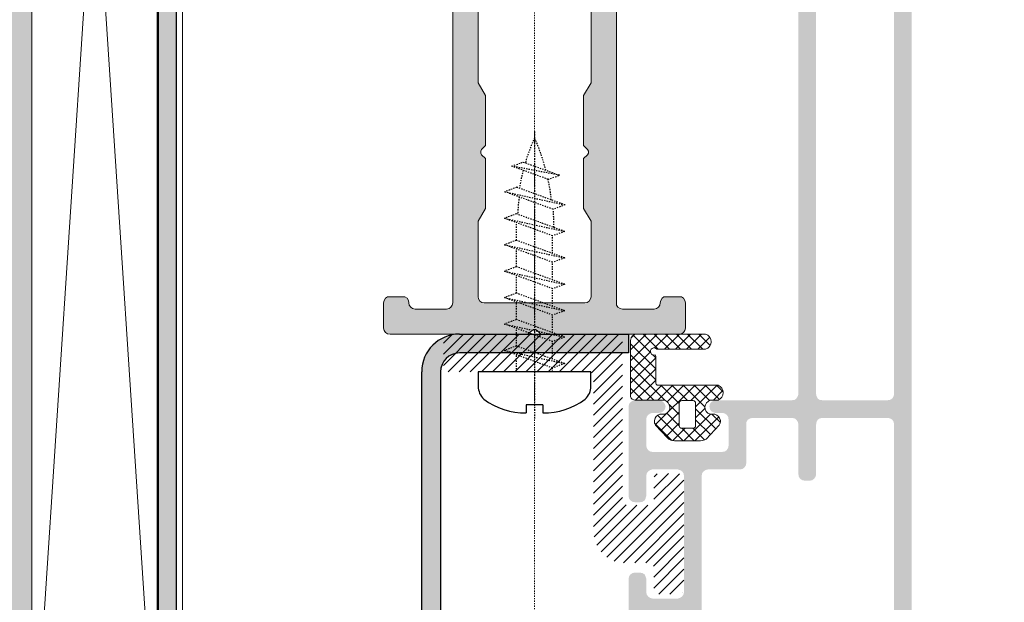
# Model space of a CAD drawing. Header units: millimetres. Extents: x -226731 to 126254, y -16359 to 60195.
# Tile 109 of 256: x -159010 to -158931, y 10538 to 10585. Entities that reach past the tile are written whole.
import ezdxf

# ---------------------------------------------------------------- set-up
doc = ezdxf.new("R2010")
doc.units = ezdxf.units.MM
doc.header["$LTSCALE"] = 0.1
doc.header["$MEASUREMENT"] = 0
doc.linetypes.add('CENTER', pattern=[2, 1.25, -0.25, 0.25, -0.25])
doc.linetypes.add('HIDDEN', pattern=[0.375, 0.25, -0.125])
for name, color, linetype, lineweight in [('01. Aluminium (Main Structure)', 6, 'Continuous', 5), ('0_CCE_ FF_SIDE WALL SPRINKLER', 6, 'Continuous', 0), ('2_Centerline', 1, 'CENTER', 15), ('3_Hatch', 8, 'Continuous', 0), ('COLUMN', 5, 'Continuous', 0), ('PLY', 8, 'Continuous', 0), ('SPRINKLER COVERAGE AREA', 1, 'Continuous', 9)]:
    doc.layers.add(name, color=color, linetype=linetype, lineweight=lineweight)
for name, color, linetype in [('CENTER LINE', 8, 'CENTER'), ('FIRE FIGHTING SERVICES', 5, 'Continuous'), ('HARDWARES', 7, 'Continuous')]:
    doc.layers.add(name, color=color, linetype=linetype)
doc.layers.add('Glass in Section', color=7, linetype='Continuous', true_color=0x3affff)

# ---------------------------------------------------------------- blocks, each defined once
blk = doc.blocks.new('*U425')
at = {"layer": '3_Hatch'}
h = blk.add_hatch(color=8, dxfattribs=at)
h.dxf.hatch_style = 1
h.paths.add_polyline_path([(-4.223506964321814, 77.47590982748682), (-3.912497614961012, 77.78691917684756), (-3.912497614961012, 81.75436177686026), (-4.498231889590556, 82.77861923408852), (-4.498231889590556, 116.9740971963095), (-4.461947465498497, 117.1565560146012), (-4.352057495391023, 117.3213909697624), (-4.205883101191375, 117.4312809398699), (-4.004763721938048, 117.467565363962), (4.004763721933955, 117.467565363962), (4.188259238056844, 117.4312809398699), (4.35205749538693, 117.3213909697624), (4.461947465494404, 117.1565560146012), (4.516892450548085, 116.9740971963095), (4.516892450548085, 82.77861923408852), (3.894873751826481, 81.75436177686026), (3.894873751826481, 77.78691917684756), (4.205883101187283, 77.47590982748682), (4.297112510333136, 77.32973543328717), (4.297112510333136, 77.18356103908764), (4.205883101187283, 77.03738664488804), (3.894873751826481, 76.74400115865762), (3.894873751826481, 72.77655855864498), (4.516892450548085, 71.75230110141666), (4.516892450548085, 65.75396745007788), (4.461947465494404, 65.57150863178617), (4.35205749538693, 65.40667367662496), (4.188259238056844, 65.29678370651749), (4.004763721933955, 65.26049928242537), (-4.004763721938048, 65.26049928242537), (-4.205883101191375, 65.29678370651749), (-4.352057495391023, 65.40667367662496), (-4.461947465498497, 65.57150863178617), (-4.498231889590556, 65.75396745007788), (-4.498231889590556, 71.75230110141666), (-3.912497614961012, 72.77655855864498), (-3.912497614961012, 76.74400115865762), (-4.223506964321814, 77.03738664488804), (-4.278451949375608, 77.18356103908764), (-4.278451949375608, 77.32973543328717)], flags=16)
h.paths.add_polyline_path([(10.03938179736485, 65.44399479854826), (9.984436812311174, 65.26049928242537), (9.965776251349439, 65.07804046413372), (9.856922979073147, 64.91320550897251), (9.692088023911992, 64.80331553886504), (9.509629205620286, 64.76703111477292), (7.003930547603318, 64.76703111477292), (6.821471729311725, 64.80331553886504), (6.637976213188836, 64.91320550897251), (6.528086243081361, 65.07804046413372), (6.510462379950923, 65.26049928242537), (6.510462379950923, 116.9740971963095), (6.528086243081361, 117.1565560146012), (6.637976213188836, 117.3213909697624), (6.821471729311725, 117.4312809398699), (7.003930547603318, 117.467565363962), (11.88677733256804, 117.467565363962), (12.17912612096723, 117.7785747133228), (12.32530051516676, 117.8698041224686), (12.47147490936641, 117.8698041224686), (12.59898874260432, 117.7785747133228), (12.92865865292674, 117.467565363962), (27.50255676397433, 117.467565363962), (27.68605228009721, 117.4312809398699), (27.86851109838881, 117.3213909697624), (27.95974050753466, 117.1565560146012), (27.99602493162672, 116.9740971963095), (27.99602493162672, 112.475865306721), (27.95974050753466, 112.2747459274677), (27.86851109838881, 112.1099109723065), (27.68605228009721, 112.000021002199), (27.50255676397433, 111.9637365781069), (18.81710233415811, 111.9637365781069), (18.61598295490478, 111.9274521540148), (18.45114799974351, 111.8175621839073), (18.34125802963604, 111.6527272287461), (18.30497360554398, 111.4516078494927), (18.30497360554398, 105.9840634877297), (18.34125802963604, 105.7829441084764), (18.45114799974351, 105.6004852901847), (18.61598295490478, 105.5082191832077), (18.81710233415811, 105.4719347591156), (21.79760859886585, 105.4719347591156), (21.99872797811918, 105.5082191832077), (22.16356293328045, 105.6004852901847), (22.27241620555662, 105.7829441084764), (22.29107676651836, 105.9840634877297), (22.29107676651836, 106.4599077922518), (22.27241620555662, 106.6610271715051), (22.16356293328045, 106.8072015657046), (21.99872797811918, 106.9170915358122), (21.79760859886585, 106.9709998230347), (20.80963556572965, 106.9709998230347), (20.60851618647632, 107.008320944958), (20.46234179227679, 107.1182109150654), (20.35245182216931, 107.264385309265), (20.29750683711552, 107.4655046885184), (20.29750683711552, 109.45803792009), (20.35245182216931, 109.6591572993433), (20.46234179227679, 109.8053316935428), (20.60851618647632, 109.9152216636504), (20.80963556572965, 109.9701666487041), (23.64396743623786, 109.9701666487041), (23.93735292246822, 110.2811759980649), (24.08352731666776, 110.3547815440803), (24.2297017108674, 110.3547815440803), (24.35721554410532, 110.2811759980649), (24.68688545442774, 109.9701666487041), (27.50255676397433, 109.9701666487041), (27.68605228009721, 109.9152216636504), (27.86851109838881, 109.8053316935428), (27.95974050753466, 109.6591572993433), (27.99602493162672, 109.45803792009), (27.99602493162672, 107.4655046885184), (27.95974050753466, 107.264385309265), (27.86851109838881, 107.1182109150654), (27.68605228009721, 107.008320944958), (27.50255676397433, 106.9709998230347), (26.51562042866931, 106.9709998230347), (26.31450104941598, 106.9170915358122), (26.16832665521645, 106.8072015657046), (26.05843668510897, 106.6610271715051), (26.00349170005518, 106.4599077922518), (26.00349170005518, 105.9840634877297), (26.05843668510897, 105.7829441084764), (26.16832665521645, 105.6004852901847), (26.31450104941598, 105.5082191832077), (26.51562042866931, 105.4719347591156), (29.51375055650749, 105.4719347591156), (29.69724607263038, 105.5082191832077), (29.86208102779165, 105.6004852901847), (29.97093430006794, 105.7829441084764), (29.98959486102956, 105.9840634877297), (29.97093430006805, 200.4655619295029), (29.86208102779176, 200.6490574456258), (29.77966355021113, 200.7040024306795), (29.69724607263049, 200.7589474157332), (29.60549831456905, 200.7677593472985), (29.5137505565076, 200.7765712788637), (-29.51375055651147, 200.7765712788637), (-29.7148699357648, 200.7589474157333), (-29.86104432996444, 200.6490574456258), (-29.97093430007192, 200.4655619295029), (-30.00721872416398, 200.3017636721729), (-30.00721872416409, 105.9840634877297), (-29.97093430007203, 105.7829441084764), (-29.86104432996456, 105.6004852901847), (-29.71486993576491, 105.5082191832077), (-29.51375055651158, 105.4719347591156), (-26.4959231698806, 105.4719347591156), (-26.31346435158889, 105.5082191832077), (-26.14862939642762, 105.6004852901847), (-26.03873942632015, 105.7829441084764), (-26.00245500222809, 105.9840634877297), (-26.00245500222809, 106.4599077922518), (-26.03873942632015, 106.6610271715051), (-26.14862939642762, 106.8072015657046), (-26.31346435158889, 106.9170915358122), (-26.4959231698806, 106.9709998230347), (-27.52018062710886, 106.9709998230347), (-27.68501558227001, 107.008320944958), (-27.86747440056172, 107.1182109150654), (-27.97736437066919, 107.264385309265), (-28.01364879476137, 107.4655046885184), (-28.01364879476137, 109.45803792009), (-27.97736437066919, 109.6591572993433), (-27.86747440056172, 109.8053316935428), (-27.68501558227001, 109.9152216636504), (-27.52018062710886, 109.9701666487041), (-24.68584875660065, 109.9701666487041), (-24.37483940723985, 110.2811759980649), (-24.24732557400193, 110.3547815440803), (-24.06383005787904, 110.3547815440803), (-23.93631622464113, 110.2811759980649), (-23.62530687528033, 109.9701666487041), (-20.80963556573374, 109.9701666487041), (-20.60851618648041, 109.9152216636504), (-20.44368123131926, 109.8053316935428), (-20.33379126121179, 109.6591572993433), (-20.29750683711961, 109.45803792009), (-20.29750683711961, 107.4655046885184), (-20.33379126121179, 107.264385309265), (-20.44368123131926, 107.1182109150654), (-20.60851618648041, 107.008320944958), (-20.80963556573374, 106.9709998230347), (-21.81523246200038, 106.9709998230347), (-22.01635184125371, 106.9170915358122), (-22.16252623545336, 106.8072015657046), (-22.27241620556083, 106.6610271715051), (-22.30870062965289, 106.4599077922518), (-22.30870062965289, 105.9840634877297), (-22.27241620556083, 105.7829441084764), (-22.16252623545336, 105.6004852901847), (-22.01635184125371, 105.5082191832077), (-21.81523246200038, 105.4719347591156), (-18.79740507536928, 105.4719347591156), (-18.61494625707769, 105.5082191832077), (-18.45011130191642, 105.6004852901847), (-18.34125802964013, 105.7829441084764), (-18.30393690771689, 105.9840634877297), (-18.30393690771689, 111.4516078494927), (-18.34125802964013, 111.6527272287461), (-18.45011130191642, 111.8175621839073), (-18.61494625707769, 111.9274521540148), (-18.79740507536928, 111.9637365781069), (-27.52018062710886, 111.9637365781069), (-27.68501558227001, 112.000021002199), (-27.86747440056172, 112.1099109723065), (-27.97736437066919, 112.2747459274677), (-28.01364879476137, 112.475865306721), (-28.01364879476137, 116.9740971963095), (-27.97736437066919, 117.1565560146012), (-27.86747440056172, 117.3213909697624), (-27.68501558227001, 117.4312809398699), (-27.52018062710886, 117.467565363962), (-12.92762195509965, 117.467565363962), (-12.61764930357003, 117.7785747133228), (-12.48909877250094, 117.8698041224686), (-12.3429243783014, 117.8698041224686), (-12.17808942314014, 117.7785747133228), (-11.86708007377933, 117.467565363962), (-7.002893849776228, 117.467565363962), (-6.801774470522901, 117.4312809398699), (-6.655600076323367, 117.3213909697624), (-6.545710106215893, 117.1565560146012), (-6.509425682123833, 116.9740971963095), (-6.509425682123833, 65.26049928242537), (-6.545710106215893, 65.07804046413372), (-6.655600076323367, 64.91320550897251), (-6.801774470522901, 64.80331553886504), (-7.002893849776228, 64.76703111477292), (-9.508592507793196, 64.76703111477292), (-9.709711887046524, 64.80331553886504), (-9.855886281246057, 64.91320550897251), (-9.965776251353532, 65.07804046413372), (-10.0020606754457, 65.26049928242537), (-10.03834509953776, 65.44399479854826), (-10.14823506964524, 65.62645361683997), (-10.31307002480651, 65.73634358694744), (-10.4955288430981, 65.75396745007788), (-11.50216243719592, 65.75396745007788), (-11.70328181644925, 65.73634358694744), (-11.8494562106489, 65.62645361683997), (-11.95934618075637, 65.44399479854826), (-12.01325446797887, 65.26049928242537), (-12.01325446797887, 63.24930548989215), (-11.95934618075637, 63.06580997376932), (-11.8494562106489, 62.90201171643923), (-11.70328181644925, 62.79212174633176), (-11.50216243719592, 62.77346118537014), (-0.5297525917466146, 62.77346118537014), (-0.201119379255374, 63.06580997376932), (-0.07256884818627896, 63.13941551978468), (0.07360554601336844, 63.13941551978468), (0.2197799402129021, 63.06580997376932), (0.5121287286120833, 62.77346118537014), (11.50216243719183, 62.77346118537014), (11.68565795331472, 62.79212174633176), (11.8494562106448, 62.90201171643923), (11.95934618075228, 63.06580997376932), (12.01429116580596, 63.24930548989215), (12.01429116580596, 65.26049928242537), (11.95934618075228, 65.44399479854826), (11.8494562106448, 65.62645361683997), (11.68565795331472, 65.73634358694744), (11.50216243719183, 65.75396745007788), (10.4965655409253, 65.75396745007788), (10.29544616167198, 65.73634358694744), (10.14927176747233, 65.62645361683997)])
h.paths.add_polyline_path([(27.99602493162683, 197.2839362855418), (27.95974050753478, 197.4674318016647), (27.86851109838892, 197.6498906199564), (27.68605228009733, 197.7597805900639), (27.50255676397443, 197.7960650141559), (-27.52018062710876, 197.796065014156), (-27.6850155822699, 197.7597805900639), (-27.8674744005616, 197.6498906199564), (-27.97736437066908, 197.4674318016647), (-28.01364879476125, 197.2839362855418), (-28.01364879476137, 119.9732640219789), (-27.97736437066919, 119.7721446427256), (-27.86747440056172, 119.625970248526), (-27.68501558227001, 119.5160802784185), (-27.52018062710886, 119.4611352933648), (27.50255676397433, 119.4611352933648), (27.68605228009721, 119.5160802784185), (27.86851109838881, 119.625970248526), (27.95974050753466, 119.7721446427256), (27.99602493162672, 119.9732640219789)], flags=16)
h = blk.add_hatch(color=8, dxfattribs=at)
h.dxf.hatch_style = 1
edge = h.paths.add_edge_path()
edge.add_line((-28.50721872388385, 105.4719347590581), (-28.50721872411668, 2.999999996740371))
edge.add_arc((-27.00721872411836, 2.999999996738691), 1.49999999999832, 180, 270.0000000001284)
edge.add_line((-27.00721872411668, 1.499999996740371), (-10.48276726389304, 1.499999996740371))
edge.add_arc((-10.48276726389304, 2.999999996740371), 1.5, 270, 360)
edge.add_line((-8.982767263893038, 2.999999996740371), (-8.982767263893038, 59.77346118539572))
edge.add_arc((-5.982767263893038, 59.77346118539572), 3, 90, 180, ccw=False)
edge.add_line((-5.982767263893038, 62.77346118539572), (7.482767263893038, 62.77346118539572))
edge.add_line((7.482767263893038, 62.77346118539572), (7.482767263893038, 61.27346118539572))
edge.add_line((7.482767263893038, 61.27346118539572), (-5.982767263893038, 61.27346118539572))
edge.add_arc((-5.982767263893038, 59.77346118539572), 1.5, 90, 180)
edge.add_line((-7.482767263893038, 59.77346118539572), (-7.482767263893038, 2.999999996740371))
edge.add_arc((-10.48276726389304, 2.999999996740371), 3, 270, 360, ccw=False)
edge.add_line((-10.48276726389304, -3.259629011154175e-09), (-27.00721872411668, -3.259629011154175e-09))
edge.add_arc((-27.00721872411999, 2.99999999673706), 2.999999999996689, 179.9999999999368, 270.0000000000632, ccw=False)
edge.add_line((-30.00721872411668, 2.999999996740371), (-30.00721872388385, 105.4719347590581))
edge.add_line((-30.00721872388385, 105.4719347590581), (-28.50721872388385, 105.4719347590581))
h = blk.add_hatch(color=8, dxfattribs=at)
h.dxf.hatch_style = 1
h.paths.add_polyline_path([(28.60984527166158, 92.52736783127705), (28.60984527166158, 57.99274105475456), (28.57251278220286, 57.8278558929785), (28.46362635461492, 57.64534150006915), (28.28007494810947, 57.53541805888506), (28.09756055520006, 57.51675181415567), (22.90212243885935, 57.51675181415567), (22.70094180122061, 57.53541805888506), (22.53709365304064, 57.64534150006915), (22.44479944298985, 57.8278558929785), (22.40850396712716, 57.99274105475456), (22.40850396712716, 92.52736783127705), (22.44479944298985, 92.71091923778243), (22.53709365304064, 92.87476738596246), (22.70094180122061, 92.9846908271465), (22.90212243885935, 93.02202331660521), (28.09756055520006, 93.02202331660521), (28.28007494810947, 92.9846908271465), (28.46362635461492, 92.87476738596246), (28.57251278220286, 92.71091923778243)], flags=16)
h.paths.add_polyline_path([(22.40850396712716, 37.8902324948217), (22.3535422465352, 38.09141313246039), (22.2436188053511, 38.2562982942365), (22.09739988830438, 38.36622173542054), (21.89621925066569, 38.40251721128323), (21.49385797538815, 38.40251721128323), (21.3113435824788, 38.36622173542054), (21.14645842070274, 38.2562982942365), (21.03653497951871, 38.09141313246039), (21.00023950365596, 37.8902324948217), (21.00023950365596, 33.90291521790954), (20.945277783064, 33.70173458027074), (20.83535434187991, 33.53684941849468), (20.68913542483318, 33.42692597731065), (20.4879547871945, 33.40825973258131), (13.79299501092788, 33.40825973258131), (13.61048061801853, 33.42692597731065), (13.44559545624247, 33.53684941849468), (13.33567201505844, 33.70173458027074), (13.29937653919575, 33.90291521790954), (13.29937653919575, 51.4989619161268), (13.33567201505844, 51.70014255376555), (13.44559545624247, 51.84636147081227), (13.61048061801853, 51.95628491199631), (13.79299501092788, 52.01124663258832), (16.35441859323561, 52.01124663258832), (16.53693298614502, 52.04754210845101), (16.70181814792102, 52.15746554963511), (16.81174158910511, 52.32235071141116), (16.8480370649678, 52.50486510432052), (16.8480370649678, 55.596202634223), (16.86670330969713, 55.79738327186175), (16.97558973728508, 55.9622684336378), (17.15914114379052, 56.0721918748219), (17.36032178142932, 56.10848735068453), (20.4879547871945, 56.10848735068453), (20.68913542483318, 56.0721918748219), (20.83535434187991, 55.9622684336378), (20.945277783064, 55.79738327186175), (21.00023950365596, 55.596202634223), (21.00023950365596, 51.60888535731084), (21.03653497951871, 51.4077047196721), (21.14645842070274, 51.26148580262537), (21.3113435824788, 51.15156236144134), (21.49385797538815, 51.11526688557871), (21.89621925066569, 51.11526688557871), (22.09739988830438, 51.15156236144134), (22.2436188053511, 51.26148580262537), (22.3535422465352, 51.4077047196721), (22.40850396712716, 51.60888535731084), (22.40850396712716, 55.596202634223), (22.44479944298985, 55.79738327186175), (22.53709365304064, 55.9622684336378), (22.70094180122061, 56.0721918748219), (22.90212243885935, 56.10848735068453), (28.09756055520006, 56.10848735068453), (28.28007494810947, 56.0721918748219), (28.46362635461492, 55.9622684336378), (28.57251278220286, 55.79738327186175), (28.60984527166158, 55.596202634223), (28.60984527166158, 33.90291521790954), (28.57251278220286, 33.70173458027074), (28.46362635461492, 33.53684941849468), (28.28007494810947, 33.42692597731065), (28.09756055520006, 33.40825973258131), (22.90212243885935, 33.40825973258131), (22.70094180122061, 33.42692597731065), (22.53709365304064, 33.53684941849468), (22.44479944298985, 33.70173458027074), (22.40850396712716, 33.90291521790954)], flags=16)
h.paths.add_polyline_path([(12.20221615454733, 36.53692975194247), (11.89111207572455, 36.22582567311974), (11.89111207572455, 33.90291521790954), (11.85377958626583, 33.70173458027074), (11.74489315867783, 33.53684941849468), (11.58000799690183, 33.42692597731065), (11.37882735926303, 33.40825973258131), (9.000955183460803, 33.40825973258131), (8.799774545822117, 33.42692597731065), (8.653555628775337, 33.53684941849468), (8.5436321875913, 33.70173458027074), (8.488670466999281, 33.90291521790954), (8.488670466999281, 34.50645713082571), (8.452374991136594, 34.68897152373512), (8.342451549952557, 34.85385668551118), (8.177566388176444, 34.96378012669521), (7.99505199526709, 35.00007560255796), (7.793871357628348, 34.96378012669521), (7.628986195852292, 34.85385668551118), (7.519062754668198, 34.68897152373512), (7.482767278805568, 34.50645713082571), (7.482767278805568, 32.49361374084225), (7.519062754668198, 32.3110993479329), (7.628986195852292, 32.14621418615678), (7.793871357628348, 32.03629074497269), (7.99505199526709, 31.99999526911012), (28.49992183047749, 31.99999526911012), (28.70110246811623, 31.94503354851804), (28.84732138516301, 31.835110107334), (28.95724482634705, 31.68889119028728), (29.01220654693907, 31.48771055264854), (29.01220654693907, 30.48180736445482), (29.04850202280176, 30.29929297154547), (29.13975921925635, 30.13440780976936), (29.30464438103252, 30.02448436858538), (29.5058250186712, 30.00685513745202), (29.68833941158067, 30.02448436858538), (29.85322457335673, 30.13440780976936), (29.96314801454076, 30.29929297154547), (29.99944349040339, 30.48180736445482), (29.99944349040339, 93.91800306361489), (29.96314801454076, 94.11918370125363), (29.85322457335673, 94.28406886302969), (29.68833941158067, 94.39295529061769), (29.5058250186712, 94.41162153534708), (16.50063751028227, 94.41162153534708), (16.29945687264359, 94.39295529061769), (16.15323795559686, 94.28406886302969), (16.04331451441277, 94.11918370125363), (15.98835279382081, 93.91800306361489), (15.98835279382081, 93.51564178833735), (16.04331451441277, 93.35075662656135), (16.15323795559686, 93.16824223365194), (16.29945687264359, 93.0583187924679), (16.50063751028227, 93.02202331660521), (20.4879547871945, 93.02202331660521), (20.68913542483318, 92.9846908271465), (20.83535434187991, 92.87476738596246), (20.945277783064, 92.71091923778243), (21.00023950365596, 92.52736783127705), (21.00023950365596, 57.99274105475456), (20.945277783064, 57.8278558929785), (20.83535434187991, 57.64534150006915), (20.68913542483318, 57.53541805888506), (20.4879547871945, 57.51675181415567), (14.41520316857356, 57.51675181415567), (14.25031800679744, 57.4804563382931), (14.15906081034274, 57.42549461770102), (14.06780361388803, 57.370532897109), (14.01284189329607, 57.29794194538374), (13.95788017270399, 57.22431398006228), (13.93921392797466, 57.13305678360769), (13.92158469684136, 57.05942881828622), (13.92158469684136, 56.96817162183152), (13.93921392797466, 56.87691442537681), (13.95788017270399, 56.7856572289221), (14.01284189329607, 56.71202926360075), (14.06780361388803, 56.63943831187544), (14.15906081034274, 56.58447659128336), (14.25031800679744, 56.54818111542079), (14.36024144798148, 56.51084862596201), (14.94511711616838, 56.51084862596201), (15.14629775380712, 56.45588690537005), (15.29355368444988, 56.34700047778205), (15.40244011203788, 56.19974454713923), (15.43977260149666, 55.99856390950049), (15.43977260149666, 53.91416658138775), (15.40244011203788, 53.712985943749), (15.29355368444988, 53.54810078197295), (15.14629775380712, 53.43817734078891), (14.94511711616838, 53.40188186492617), (9.3846502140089, 53.40188186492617), (9.202135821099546, 53.43817734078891), (9.03725065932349, 53.54810078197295), (8.927327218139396, 53.712985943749), (8.891031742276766, 53.91416658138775), (8.891031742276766, 55.99856390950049), (8.927327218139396, 56.19974454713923), (9.03725065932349, 56.34700047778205), (9.202135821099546, 56.45588690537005), (9.3846502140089, 56.51084862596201), (9.915601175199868, 56.51084862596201), (10.11678181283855, 56.54818111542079), (10.26300072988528, 56.65706754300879), (10.37292417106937, 56.80432347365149), (10.42788589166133, 57.00550411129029), (10.37292417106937, 57.20668474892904), (10.26300072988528, 57.3529036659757), (10.11678181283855, 57.4628271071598), (9.915601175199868, 57.51675181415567), (7.99505199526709, 57.51675181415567), (7.793871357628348, 57.4628271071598), (7.628986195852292, 57.3529036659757), (7.519062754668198, 57.20668474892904), (7.482767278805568, 57.00550411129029), (7.482767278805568, 49.90818305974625), (7.519062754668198, 49.70700242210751), (7.628986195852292, 49.54211726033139), (7.793871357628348, 49.43219381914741), (7.99505199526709, 49.39589834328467), (8.378747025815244, 49.39589834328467), (8.579927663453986, 49.43219381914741), (8.76244205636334, 49.54211726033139), (8.83607002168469, 49.70700242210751), (8.891031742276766, 49.90818305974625), (8.891031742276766, 51.4989619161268), (8.927327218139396, 51.70014255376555), (9.03725065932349, 51.84636147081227), (9.202135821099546, 51.95628491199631), (9.3846502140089, 52.01124663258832), (11.37882735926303, 52.01124663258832), (11.58000799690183, 51.95628491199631), (11.74489315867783, 51.84636147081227), (11.85377958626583, 51.70014255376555), (11.89111207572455, 51.4989619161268), (11.89111207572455, 42.24361557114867), (11.85377958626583, 42.0611011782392), (11.74489315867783, 41.8962160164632), (11.58000799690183, 41.78629257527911), (11.37882735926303, 41.73133085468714), (9.3846502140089, 41.73133085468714), (9.202135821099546, 41.78629257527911), (9.03725065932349, 41.8962160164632), (8.927327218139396, 42.0611011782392), (8.891031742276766, 42.24361557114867), (8.891031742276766, 43.30448047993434), (8.83607002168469, 43.48699487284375), (8.76244205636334, 43.65188003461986), (8.579927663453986, 43.76180347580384), (8.378747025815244, 43.79809895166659), (7.99505199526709, 43.79809895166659), (7.793871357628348, 43.76180347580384), (7.628986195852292, 43.65188003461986), (7.519062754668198, 43.48699487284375), (7.482767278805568, 43.30448047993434), (7.482767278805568, 38.98739287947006), (7.50039650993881, 38.85984020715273), (7.537728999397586, 38.76858301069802), (7.592690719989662, 38.69495504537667), (7.64765244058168, 38.6399933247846), (7.701577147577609, 38.58503160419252), (7.775205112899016, 38.54873612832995), (7.848833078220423, 38.51244065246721), (7.92142402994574, 38.49377440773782), (7.99505199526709, 38.49377440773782), (8.086309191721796, 38.49377440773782), (8.158900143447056, 38.53006988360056), (8.23252810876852, 38.56740237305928), (8.306156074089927, 38.60369784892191), (8.360080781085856, 38.67628880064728), (8.41504250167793, 38.74991676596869), (8.488670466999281, 38.98739287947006), (8.488670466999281, 39.59093479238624), (8.5436321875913, 39.79211543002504), (8.653555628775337, 39.95700059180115), (8.799774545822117, 40.06692403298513), (9.000955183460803, 40.08559027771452), (11.37882735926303, 40.08559027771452), (11.58000799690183, 40.06692403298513), (11.74489315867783, 39.95700059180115), (11.85377958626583, 39.79211543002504), (11.89111207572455, 39.59093479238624), (11.89111207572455, 37.26802433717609), (12.20221615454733, 36.95692025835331), (12.29347335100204, 36.82936758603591), (12.29347335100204, 36.66448242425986)])
h = blk.add_hatch(dxfattribs=at)
h.set_pattern_fill('ANSI31', color=8, scale=5)
h.set_pattern_definition([(45, (-26191.75418318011, -14950.54475466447), (-0.4419417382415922, 0.4419417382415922), [])])
h.paths.add_polyline_path([(9.477403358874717, 44.32020184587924), (9.495029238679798, 44.17401072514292), (9.495029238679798, 42.45496903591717), (9.513691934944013, 42.30877791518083), (9.60493178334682, 42.1988753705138), (9.733497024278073, 42.107635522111), (9.897314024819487, 42.07031012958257), (11.48882728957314, 42.07031012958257), (11.65368110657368, 42.107635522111), (11.7812095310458, 42.1988753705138), (11.87244937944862, 42.30877791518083), (11.89111207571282, 42.45496903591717), (11.89111207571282, 51.28760845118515), (11.87244937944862, 51.43483638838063), (11.7812095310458, 51.56236481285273), (11.65368110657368, 51.65360466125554), (11.48882728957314, 51.67226735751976), (9.897314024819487, 51.67226735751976), (9.733497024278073, 51.65360466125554), (9.60493178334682, 51.56236481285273), (9.513691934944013, 51.43483638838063), (9.495029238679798, 51.28760845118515), (9.495029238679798, 49.56856676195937), (9.477403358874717, 49.42237564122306), (9.385126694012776, 49.27618452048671), (9.257598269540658, 49.20360736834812), (9.111407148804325, 49.16628197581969), (7.392365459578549, 49.16628197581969), (7.246174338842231, 49.20360736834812), (7.099983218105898, 49.27618452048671), (7.026369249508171, 49.42237564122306), (6.990080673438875, 49.56856676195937), (6.990080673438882, 62.38880227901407), (6.971417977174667, 62.53499339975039), (6.880178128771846, 62.66355864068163), (6.751612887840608, 62.75479848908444), (6.605421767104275, 62.77346118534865), (-6.873192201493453, 62.77346118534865), (-7.019383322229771, 62.75479848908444), (-7.146911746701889, 62.66355864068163), (-7.22052571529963, 62.53499339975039), (-7.256814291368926, 62.38880227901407), (-7.256814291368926, 60.19489865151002), (-7.22052571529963, 60.03004483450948), (-7.146911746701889, 59.90147959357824), (-7.019383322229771, 59.81023974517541), (-6.873192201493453, 59.77395116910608), (4.301615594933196, 59.77395116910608), (4.447806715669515, 59.7552884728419), (4.575335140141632, 59.66404862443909), (4.667611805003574, 59.53652019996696), (4.685237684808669, 59.3716663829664), (4.685237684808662, 47.06361819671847), (4.703900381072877, 46.93505295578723), (4.721526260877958, 46.67895929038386), (4.77647753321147, 46.44152832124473), (4.850091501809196, 46.20409735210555), (4.941331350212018, 45.9842922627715), (5.05123389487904, 45.76448717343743), (5.197425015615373, 45.58200747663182), (5.343616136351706, 45.38086508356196), (5.50846995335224, 45.21601126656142), (5.690949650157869, 45.0698201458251), (5.892092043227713, 44.92362902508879), (6.111897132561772, 44.81372648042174), (6.331702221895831, 44.72248663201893), (6.569133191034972, 44.64990947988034), (6.806564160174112, 44.59495820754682), (7.062657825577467, 44.57629551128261), (7.191223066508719, 44.57629551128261), (9.111407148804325, 44.57629551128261), (9.257598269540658, 44.54000693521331), (9.385126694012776, 44.46639296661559)])
at = {"layer": '01. Aluminium (Main Structure)', "color": 8, "linetype": 'ByBlock'}
for p, q in [((-6.509425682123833, 116.9740971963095), (-6.509425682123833, 65.26049928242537)), ((-4.498231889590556, 82.77861923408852), (-4.498231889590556, 116.9740971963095)), ((4.516892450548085, 116.9740971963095), (4.516892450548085, 82.77861923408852)), ((6.510462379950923, 65.26049928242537), (6.510462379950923, 116.9740971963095)), ((-3.912497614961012, 81.75436177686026), (-4.498231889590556, 82.77861923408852)), ((4.516892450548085, 82.77861923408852), (3.894873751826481, 81.75436177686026)), ((-3.912497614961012, 77.78691917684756), (-3.912497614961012, 81.75436177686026)), ((3.894873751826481, 81.75436177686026), (3.894873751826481, 77.78691917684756)), ((-4.223506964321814, 77.47590982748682), (-3.912497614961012, 77.78691917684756)), ((3.894873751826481, 77.78691917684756), (4.205883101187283, 77.47590982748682)), ((-4.278451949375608, 77.32973543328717), (-4.223506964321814, 77.47590982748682)), ((-4.278451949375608, 77.18356103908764), (-4.278451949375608, 77.32973543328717)), ((-4.223506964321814, 77.03738664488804), (-4.278451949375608, 77.18356103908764)), ((-3.912497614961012, 76.74400115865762), (-4.223506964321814, 77.03738664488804)), ((4.205883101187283, 77.03738664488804), (3.894873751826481, 76.74400115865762)), ((4.205883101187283, 77.47590982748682), (4.297112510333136, 77.32973543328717)), ((4.297112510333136, 77.18356103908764), (4.205883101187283, 77.03738664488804)), ((4.297112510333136, 77.32973543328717), (4.297112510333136, 77.18356103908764)), ((-3.912497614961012, 72.77655855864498), (-3.912497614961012, 76.74400115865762)), ((3.894873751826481, 76.74400115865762), (3.894873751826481, 72.77655855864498)), ((-4.498231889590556, 71.75230110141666), (-3.912497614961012, 72.77655855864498)), ((3.894873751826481, 72.77655855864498), (4.516892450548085, 71.75230110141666)), ((-4.498231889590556, 65.75396745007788), (-4.498231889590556, 71.75230110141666)), ((4.516892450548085, 71.75230110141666), (4.516892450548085, 65.75396745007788)), ((-12.01325446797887, 65.26049928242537), (-11.95934618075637, 65.44399479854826)), ((-12.01325446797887, 63.24930548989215), (-12.01325446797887, 65.26049928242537)), ((-11.95934618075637, 65.44399479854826), (-11.8494562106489, 65.62645361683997)), ((-11.8494562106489, 65.62645361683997), (-11.70328181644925, 65.73634358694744)), ((-11.70328181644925, 65.73634358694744), (-11.50216243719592, 65.75396745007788)), ((-11.50216243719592, 65.75396745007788), (-10.4955288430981, 65.75396745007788)), ((-10.4955288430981, 65.75396745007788), (-10.31307002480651, 65.73634358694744)), ((-10.31307002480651, 65.73634358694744), (-10.14823506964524, 65.62645361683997)), ((-10.14823506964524, 65.62645361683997), (-10.03834509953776, 65.44399479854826)), ((-10.03834509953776, 65.44399479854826), (-10.0020606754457, 65.26049928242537)), ((-9.965776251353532, 65.07804046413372), (-10.0020606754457, 65.26049928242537)), ((-9.855886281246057, 64.91320550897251), (-9.965776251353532, 65.07804046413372)), ((-6.545710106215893, 65.07804046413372), (-6.655600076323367, 64.91320550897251)), ((-6.509425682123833, 65.26049928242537), (-6.545710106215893, 65.07804046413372)), ((-4.461947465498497, 65.57150863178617), (-4.498231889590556, 65.75396745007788)), ((-4.352057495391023, 65.40667367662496), (-4.461947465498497, 65.57150863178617)), ((-4.205883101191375, 65.29678370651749), (-4.352057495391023, 65.40667367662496)), ((-4.004763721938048, 65.26049928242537), (-4.205883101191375, 65.29678370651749)), ((4.004763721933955, 65.26049928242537), (-4.004763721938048, 65.26049928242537)), ((4.188259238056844, 65.29678370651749), (4.004763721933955, 65.26049928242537)), ((4.35205749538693, 65.40667367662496), (4.188259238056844, 65.29678370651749)), ((4.461947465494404, 65.57150863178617), (4.35205749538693, 65.40667367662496)), ((4.516892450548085, 65.75396745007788), (4.461947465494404, 65.57150863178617)), ((6.528086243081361, 65.07804046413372), (6.510462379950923, 65.26049928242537)), ((6.637976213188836, 64.91320550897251), (6.528086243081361, 65.07804046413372)), ((9.965776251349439, 65.07804046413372), (9.856922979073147, 64.91320550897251)), ((9.984436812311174, 65.26049928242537), (9.965776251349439, 65.07804046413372)), ((9.984436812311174, 65.26049928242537), (10.03938179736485, 65.44399479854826)), ((10.03938179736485, 65.44399479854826), (10.14927176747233, 65.62645361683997)), ((10.14927176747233, 65.62645361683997), (10.29544616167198, 65.73634358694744)), ((10.29544616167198, 65.73634358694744), (10.4965655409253, 65.75396745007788)), ((10.4965655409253, 65.75396745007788), (11.50216243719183, 65.75396745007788)), ((11.50216243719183, 65.75396745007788), (11.68565795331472, 65.73634358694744)), ((11.68565795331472, 65.73634358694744), (11.8494562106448, 65.62645361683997)), ((11.8494562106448, 65.62645361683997), (11.95934618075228, 65.44399479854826)), ((11.95934618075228, 65.44399479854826), (12.01429116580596, 65.26049928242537)), ((12.01429116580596, 65.26049928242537), (12.01429116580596, 63.24930548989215)), ((-9.709711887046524, 64.80331553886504), (-9.855886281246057, 64.91320550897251)), ((-9.508592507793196, 64.76703111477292), (-9.709711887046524, 64.80331553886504)), ((-7.002893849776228, 64.76703111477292), (-9.508592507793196, 64.76703111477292)), ((-6.801774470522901, 64.80331553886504), (-7.002893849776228, 64.76703111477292)), ((-6.655600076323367, 64.91320550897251), (-6.801774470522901, 64.80331553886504)), ((6.821471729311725, 64.80331553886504), (6.637976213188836, 64.91320550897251)), ((7.003930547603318, 64.76703111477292), (6.821471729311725, 64.80331553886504)), ((9.509629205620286, 64.76703111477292), (7.003930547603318, 64.76703111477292)), ((9.692088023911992, 64.80331553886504), (9.509629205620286, 64.76703111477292)), ((9.856922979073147, 64.91320550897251), (9.692088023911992, 64.80331553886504)), ((-11.95934618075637, 63.06580997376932), (-12.01325446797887, 63.24930548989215)), ((-11.8494562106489, 62.90201171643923), (-11.95934618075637, 63.06580997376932)), ((-11.70328181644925, 62.79212174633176), (-11.8494562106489, 62.90201171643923)), ((-11.50216243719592, 62.77346118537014), (-11.70328181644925, 62.79212174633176)), ((-11.50216243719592, 62.77346118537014), (-0.5297525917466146, 62.77346118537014)), ((-0.5297525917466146, 62.77346118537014), (-0.201119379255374, 63.06580997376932)), ((-0.201119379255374, 63.06580997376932), (-0.07256884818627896, 63.13941551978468)), ((-0.07256884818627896, 63.13941551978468), (0.07360554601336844, 63.13941551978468)), ((0.07360554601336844, 63.13941551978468), (0.2197799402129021, 63.06580997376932)), ((0.2197799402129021, 63.06580997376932), (0.5121287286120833, 62.77346118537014)), ((0.5121287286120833, 62.77346118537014), (11.50216243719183, 62.77346118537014)), ((11.68565795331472, 62.79212174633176), (11.50216243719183, 62.77346118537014)), ((11.8494562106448, 62.90201171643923), (11.68565795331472, 62.79212174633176)), ((11.95934618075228, 63.06580997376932), (11.8494562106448, 62.90201171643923)), ((12.01429116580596, 63.24930548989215), (11.95934618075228, 63.06580997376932))]:
    blk.add_line(p, q, dxfattribs=at)
at = {"layer": '2_Centerline', "color": 8, "ltscale": 0.25}
blk.add_line((0, 230.776571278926), (0, 0), dxfattribs=at)
at = {"layer": '3_Hatch', "color": 8}
for p, q in [((-40.00721872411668, 177.6114642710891), (-40.00721872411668, 25.69029939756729)), ((-40.00721872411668, 25.69029939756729), (-30.00721872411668, 177.6114642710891)), ((-40.00721872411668, 177.6114642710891), (-30.00721872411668, 25.69029939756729)), ((-30.00721872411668, 25.69029939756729), (-30.00721872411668, 177.6114642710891)), ((8.137962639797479, 62.7734611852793), (13.59231818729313, 62.77346118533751)), ((7.63796264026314, 57.80045421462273), (7.637962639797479, 62.2734611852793)), ((13.59247883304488, 61.5734607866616), (9.734185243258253, 61.57345926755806)), ((9.639483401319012, 61.00105393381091), (9.639483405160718, 58.87185381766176)), ((9.750206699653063, 58.71675181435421), (14.61607564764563, 58.71675181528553)), ((10.37104660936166, 57.51675181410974), (8.015774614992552, 57.51675181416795)), ((11.5118465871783, 57.28166528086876), (11.51184658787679, 55.48847254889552)), ((12.61184658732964, 57.48166528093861), (11.71182948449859, 57.48166528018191)), ((12.8118465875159, 55.48848926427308), (12.8118465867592, 57.28168272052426)), ((14.61607564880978, 57.51675181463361), (13.95264656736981, 57.51675181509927)), ((9.968458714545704, 56.41675181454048), (10.34665990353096, 56.41675181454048)), ((13.97703327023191, 56.41675181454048), (14.35523446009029, 56.41675181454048)), ((10.57499981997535, 54.52224207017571), (9.620355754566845, 55.53616811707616)), ((11.71184658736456, 55.28848926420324), (12.61186431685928, 55.28848926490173)), ((14.70333742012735, 55.53616811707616), (13.6595232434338, 54.42753462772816)), ((13.21103837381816, 54.28998838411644), (11.13924271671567, 54.28998838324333))]:
    blk.add_line(p, q, dxfattribs=at)
at = {"layer": '3_Hatch', "color": 8, "linetype": 'Continuous'}
for p, q in [((7.637962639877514, 61.53422930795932), (8.877194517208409, 62.77346118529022)), ((7.637962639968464, 60.65034583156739), (9.761077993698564, 62.77346118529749)), ((7.670357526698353, 62.45050767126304), (7.960916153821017, 62.7410662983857)), ((9.240723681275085, 61.29519645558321), (7.852180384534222, 62.68373975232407)), ((9.846344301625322, 61.57345931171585), (8.646342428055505, 62.77346118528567)), ((10.7302274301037, 61.57345965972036), (9.530225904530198, 62.77346118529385)), ((9.549962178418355, 61.6784618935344), (10.64496147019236, 62.77346118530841)), ((10.32884326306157, 61.57345950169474), (11.52884494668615, 62.77346118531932)), ((11.61411055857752, 61.57346000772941), (10.41410938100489, 62.77346118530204)), ((11.21272708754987, 61.57345984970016), (12.41272842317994, 62.77346118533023)), ((12.4979936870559, 61.57346035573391), (11.29799285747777, 62.77346118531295)), ((12.09661091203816, 61.57346019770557), (13.2966118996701, 62.77346118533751)), ((13.38187681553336, 61.57346070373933), (12.18187633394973, 62.77346118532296)), ((13.97226684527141, 61.8669541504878), (13.06575981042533, 62.77346118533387)), ((9.639483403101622, 60.01255325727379), (7.637962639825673, 62.01407402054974)), ((12.98049473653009, 61.57346054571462), (13.93912897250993, 62.53209478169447)), ((7.637962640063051, 59.7664623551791), (9.225861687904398, 61.35436140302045)), ((9.639483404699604, 59.12866977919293), (7.637962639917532, 61.130190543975)), ((9.639483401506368, 60.89643673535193), (9.410931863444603, 61.12498827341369)), ((7.637962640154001, 58.88257887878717), (9.639483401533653, 60.88409964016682)), ((10.36751789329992, 57.51675181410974), (7.637962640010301, 60.24630706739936)), ((7.637962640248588, 57.99869540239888), (9.639483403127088, 60.00021616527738)), ((9.483634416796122, 57.51675181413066), (7.637962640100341, 59.36242359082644)), ((8.039902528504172, 57.51675181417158), (9.639483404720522, 59.11633269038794)), ((8.599750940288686, 57.51675181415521), (7.637962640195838, 58.47854011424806)), ((8.923786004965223, 57.51675181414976), (10.12378600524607, 58.71675181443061)), ((9.610373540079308, 55.55168891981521), (12.77543643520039, 58.71675181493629)), ((9.807669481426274, 57.51675181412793), (11.0076694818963, 58.71675181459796)), ((11.5118465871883, 57.25630659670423), (10.05140136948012, 58.71675181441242)), ((10.56215279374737, 57.38735164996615), (11.89155295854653, 58.7167518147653)), ((12.17037137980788, 57.48166528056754), (10.93528484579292, 58.71675181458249)), ((13.55148816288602, 56.98443197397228), (11.81916832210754, 58.71675181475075)), ((12.4242333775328, 57.48166528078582), (13.65931991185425, 58.71675181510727)), ((13.91938784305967, 57.50041577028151), (12.70305179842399, 58.71675181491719)), ((12.81184658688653, 56.98539501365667), (14.54320338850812, 58.71675181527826)), ((14.72732857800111, 57.57635851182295), (13.58693527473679, 58.71675181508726)), ((14.22708686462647, 57.51675181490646), (14.99428187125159, 58.28394682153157)), ((15.01363424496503, 58.1739363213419), (14.4708187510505, 58.71675181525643)), ((10.03662124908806, 55.09405315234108), (11.51184658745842, 56.56927849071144)), ((11.51184658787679, 55.48853964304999), (10.51822097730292, 56.48216525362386)), ((11.51184658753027, 56.37242311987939), (10.71950021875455, 57.16476948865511)), ((11.88420690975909, 54.28998838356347), (14.01097034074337, 56.41675181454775)), ((12.81184658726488, 56.10151153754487), (13.55653750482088, 56.84620245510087)), ((14.41844856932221, 55.23358809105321), (12.81184658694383, 56.84019007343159)), ((14.78597191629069, 55.7499482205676), (14.11916832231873, 56.41675181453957)), ((10.91255749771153, 54.32006178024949), (9.553350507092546, 55.67926877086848)), ((11.82651437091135, 54.28998838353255), (9.796857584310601, 56.3196451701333)), ((10.46525425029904, 54.63880267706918), (11.51184658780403, 55.68539501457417)), ((12.76809038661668, 54.2899883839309), (14.66132689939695, 56.18322489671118)), ((13.98981556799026, 54.77833761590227), (12.81184658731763, 55.9563065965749)), ((11.00913056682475, 54.29879551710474), (11.99882431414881, 55.28848926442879)), ((12.71039784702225, 54.28998838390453), (11.71189696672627, 55.28848926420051)), ((13.52856156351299, 54.35570814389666), (12.59578044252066, 55.28848926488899))]:
    blk.add_line(p, q, dxfattribs=at)
at = {"layer": '3_Hatch', "color": 8}
for centre, radius, start, end in [((8.137962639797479, 62.2734611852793), 0.5, 90, 180), ((13.43212323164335, 62.17343952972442), 0.6210381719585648, 284.9636218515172, 75.05171867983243), ((9.510029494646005, 61.39429408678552), 0.2869598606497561, 38.63495305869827, 288.0900403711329), ((9.43948340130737, 61.00105393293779), 0.1999999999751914, 2.501289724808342e-07, 37.03652346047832), ((9.83796264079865, 58.89647074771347), 0.2000000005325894, 187.0701601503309, 243.9739526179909), ((14.36620418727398, 58.11675181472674), 0.6499505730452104, 292.609405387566, 67.39059461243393), ((8.012120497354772, 57.90530651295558), 0.388571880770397, 195.6547556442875, 270.5388156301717), ((10.07805786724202, 56.87822906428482), 0.7025337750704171, 9.153520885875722, 65.3517851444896), ((11.71184658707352, 57.28166528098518), 0.1999999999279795, 90.00489952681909, 180.0000000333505), ((12.61184658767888, 57.28166528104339), 0.1999999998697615, 0.004996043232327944, 90.00000010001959), ((14.24563530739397, 56.87822906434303), 0.7025337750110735, 114.648214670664, 170.846480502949), ((10.22523102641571, 55.7628239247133), 0.7025337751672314, 111.4380253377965, 167.6362901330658), ((10.24754391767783, 56.93439016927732), 0.5270421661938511, 280.8396378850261, 6.055457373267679), ((14.07614925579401, 56.93439016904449), 0.5270421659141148, 173.9445444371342, 259.1603621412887), ((14.09846214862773, 55.76282392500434), 0.7025337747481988, 12.36370984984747, 68.5619746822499), ((10.05638690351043, 55.82757227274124), 0.524442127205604, 170.5976928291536, 213.7552192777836), ((14.26730627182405, 55.82757227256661), 0.5244421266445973, 326.2447807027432, 9.402307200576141), ((11.71184658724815, 55.48848926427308), 0.2000000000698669, 180.004788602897, 270.0000000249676), ((12.61184658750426, 55.48848926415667), 0.2000000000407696, 270.0050790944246, 3.33505223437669e-08), ((11.12595784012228, 55.05923349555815), 0.7693598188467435, 224.2645035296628, 270.9894007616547), ((13.21102023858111, 55.08998810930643), 0.7999997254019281, 270.001298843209, 304.0993048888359)]:
    blk.add_arc(centre, radius, start, end, dxfattribs=at)
at = {"layer": 'CENTER LINE', "color": 8, "linetype": 'CENTER'}
blk.add_line((2.342100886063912e-15, 78.89865624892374), (-4.621830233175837e-16, 55.99994037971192), dxfattribs=at)
at = {"layer": 'Glass in Section', "color": 8}
for p, q in [((-30.00721872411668, 2.999999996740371), (-30.00721872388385, 105.4719347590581)), ((-28.50721872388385, 105.4719347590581), (-28.50721872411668, 2.999999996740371)), ((-5.982767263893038, 62.77346118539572), (7.482767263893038, 62.77346118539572)), ((7.482767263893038, 62.77346118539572), (7.482767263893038, 61.27346118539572)), ((7.482767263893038, 61.27346118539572), (-5.982767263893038, 61.27346118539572)), ((-8.982767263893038, 2.999999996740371), (-8.982767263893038, 59.77346118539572)), ((-7.482767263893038, 59.77346118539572), (-7.482767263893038, 2.999999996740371))]:
    blk.add_line(p, q, dxfattribs=at)
for radius in [3, 1.5]:
    blk.add_arc((-5.982767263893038, 59.77346118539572), radius, 90, 180, dxfattribs=at)
at = {"layer": 'HARDWARES', "color": 8, "linetype": 'HIDDEN'}
for p, q in [((-1.811639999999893, 76.13910631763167), (-0.9011999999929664, 76.47042631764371)), ((1.076159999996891, 75.08802631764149), (-1.811639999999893, 76.13910631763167)), ((1.986480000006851, 75.41946631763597), (-1.811639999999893, 76.13910631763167)), ((-0.9011999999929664, 76.47042631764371), (1.986480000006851, 75.41946631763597)), ((1.076159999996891, 75.08802631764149), (1.986480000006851, 75.41946631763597)), ((-1.440000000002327, 70.23675116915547), (-1.440000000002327, 71.64030116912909)), ((1.44000000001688, 69.18843116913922), (1.44000000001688, 70.59207116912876)), ((-1.440000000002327, 68.13435116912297), (-1.440000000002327, 69.53790116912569)), ((1.44000000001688, 67.08603116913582), (1.44000000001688, 68.48967116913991)), ((-1.440000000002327, 66.03195116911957), (-1.440000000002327, 67.43550116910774)), ((1.44000000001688, 64.98363116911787), (1.44000000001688, 66.38727116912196)), ((-1.440000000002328, 63.92955116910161), (-1.440000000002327, 65.33310116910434)), ((1.44000000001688, 62.88123116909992), (1.44000000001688, 64.28487116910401)), ((-1.440000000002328, 61.82715116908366), (-1.440000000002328, 63.23070116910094)), ((1.440000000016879, 60.77883116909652), (1.440000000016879, 62.18247116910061)), ((1.440000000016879, 59.77395116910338), (1.440000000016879, 60.08007116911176))]:
    blk.add_line(p, q, dxfattribs=at)
at = {"layer": 'HARDWARES', "color": 8, "linetype": 'Continuous'}
for p, q in [((-4.488571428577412, 59.77395116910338), (-4.488571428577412, 58.62376609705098)), ((4.488571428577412, 59.77395116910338), (-4.488571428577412, 59.77395116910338)), ((4.488571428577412, 58.62376666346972), (4.488571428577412, 59.77395116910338)), ((0.6609298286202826, 57.16087020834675), (-0.6609298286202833, 57.16087020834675)), ((-0.6609298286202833, 57.16087020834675), (-0.6609298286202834, 56.49994037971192)), ((0.6609298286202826, 57.16087020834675), (0.6609298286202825, 56.49994037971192))]:
    blk.add_line(p, q, dxfattribs=at)
at = {"layer": 'HARDWARES', "color": 8}
for p, q in [((4.488571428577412, 59.77395116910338), (-4.488571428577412, 59.77395116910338)), ((4.488571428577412, 58.95636875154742), (4.488571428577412, 59.77395116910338))]:
    blk.add_line(p, q, dxfattribs=at)
at = {"layer": 'HARDWARES', "color": 8, "linetype": 'HIDDEN'}
for points in [[(2.42805456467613, 73.05725532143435), (1.468054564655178, 72.70781532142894), (-2.371945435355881, 74.10545532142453), (2.42805456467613, 73.05725532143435), (-1.411945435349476, 74.45489532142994), (-2.371945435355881, 74.10545532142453)], [(2.400000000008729, 70.94516116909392), (1.440000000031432, 70.59572116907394), (-2.399999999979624, 71.99336116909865), (2.400000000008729, 70.94516116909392), (-1.440000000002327, 72.34280116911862), (-2.399999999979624, 71.99336116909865)], [(2.400000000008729, 68.83911116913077), (1.440000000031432, 68.48967116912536), (-2.399999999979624, 69.88731116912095), (2.400000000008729, 68.83911116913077), (-1.440000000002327, 70.23675116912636), (-2.399999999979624, 69.88731116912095)], [(2.400000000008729, 66.73671116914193), (1.440000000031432, 66.38727116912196), (-2.399999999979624, 67.7849111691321), (2.400000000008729, 66.73671116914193), (-1.440000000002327, 68.13435116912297), (-2.399999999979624, 67.7849111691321)], [(2.400000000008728, 64.63431116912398), (1.440000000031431, 64.28487116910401), (-2.399999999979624, 65.6825111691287), (2.400000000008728, 64.63431116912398), (-1.440000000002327, 66.03195116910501), (-2.399999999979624, 65.6825111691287)], [(2.400000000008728, 62.53191116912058), (1.440000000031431, 62.18247116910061), (-2.399999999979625, 63.58011116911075), (2.400000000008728, 62.53191116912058), (-1.440000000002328, 63.92955116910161), (-2.399999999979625, 63.58011116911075)], [(2.400000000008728, 60.42951116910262), (1.440000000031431, 60.08007116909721), (-2.399999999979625, 61.4777111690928), (2.400000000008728, 60.42951116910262), (-1.440000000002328, 61.82715116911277), (-2.399999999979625, 61.4777111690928)], [(-1.440000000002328, 59.77395116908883), (-1.440000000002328, 61.12830116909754)]]:
    blk.add_lwpolyline(points, dxfattribs=at)
for centre, radius, start, end in [((15.34804499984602, 71.5870496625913), 16.79315957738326, 156.0565194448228, 163.3068709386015), ((-15.34804499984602, 71.58704966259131), 16.79315957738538, 14.57569999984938, 23.94348055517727), ((15.34804499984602, 71.5870496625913), 16.79315957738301, 165.4378277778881, 170.4205138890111), ((-15.34804499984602, 71.58704966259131), 16.79315957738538, 6.318463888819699, 12.03318888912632), ((15.43309956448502, 71.57299866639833), 16.79315957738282, 172.7073828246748, 177.4919924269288), ((-15.26299043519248, 71.57299866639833), 16.79315957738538, 358.9415717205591, 3.903930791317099)]:
    blk.add_arc(centre, radius, start, end, dxfattribs=at)
at = {"layer": 'HARDWARES', "color": 8, "linetype": 'Continuous'}
for centre, radius, start, end in [((-3.117142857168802, 58.62376609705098), 1.37142857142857, 180, 228.2623962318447), ((3.117142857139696, 58.62376666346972), 1.37142857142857, 311.7376088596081, 0), ((-0.7055913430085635, 62.0713903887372), 5.571559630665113, 233.3662184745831, 270.4592834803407), ((0.7055912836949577, 62.07139034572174), 5.571559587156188, 269.5407171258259, 306.6337873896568)]:
    blk.add_arc(centre, radius, start, end, dxfattribs=at)
blk = doc.blocks.new('A$C24A0312C')
at = {"layer": 'COLUMN', "linetype": 'Continuous'}
h = blk.add_hatch(color=8, dxfattribs=at)
h.dxf.hatch_style = 1
h.paths.add_polyline_path([(-99.99999979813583, 100.0000000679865), (100.0000002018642, 100.0000000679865), (100.0000002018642, -99.99999993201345), (-99.99999979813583, -99.99999993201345)])
h.paths.add_polyline_path([(94.00000020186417, 94.00000006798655), (-93.99999979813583, 94.00000006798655), (-93.99999979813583, -93.99999993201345), (94.00000020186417, -93.99999993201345)], flags=16)
at = {"layer": 'COLUMN', "color": 8, "linetype": 'Continuous'}
blk.add_lwpolyline([(100.0000002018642, 100.0000000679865), (-99.99999979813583, 100.0000000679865), (-99.99999979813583, -99.99999993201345), (100.0000002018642, -99.99999993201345)], close=True, dxfattribs=at)
blk = doc.blocks.new('A$C2AD535C3')
at = {"layer": 'SPRINKLER COVERAGE AREA', "color": 1}
blk.add_circle((-3.056754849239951e-12, -4.617106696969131e-12), 2500, dxfattribs=at)
blk = doc.blocks.new('G$C3584CA52')
at = {"layer": '0_CCE_ FF_SIDE WALL SPRINKLER', "color": 240, "xscale": -0.6, "yscale": 0.6, "zscale": 0.6}
for p in [(2806.02411697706, -9258.999999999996), (5355.332060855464, -9258.999999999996)]:
    blk.add_blockref('A$C2AD535C3', p, dxfattribs=at)

msp = doc.modelspace()

# ---------------------------------------------------------------- linework, layer by layer
at = {"layer": 'PLY'}
msp.add_lwpolyline([(-159222.6211799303, 10711.09980790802), (-158998.6211799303, 10711.09980790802), (-158998.6211799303, 10287.09980790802), (-159222.6211799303, 10287.09980790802)], close=True, dxfattribs=at)
at = {"layer": 'PLY', "color": 8}
msp.add_lwpolyline([(-159220.6920728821, 10711.62758247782), (-158996.6920728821, 10711.62758247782), (-158996.6920728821, 10287.62758247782), (-159220.6920728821, 10287.62758247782)], close=True, dxfattribs=at)
msp.add_lwpolyline([(-159208.6920728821, 10699.62758247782), (-159008.6920728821, 10699.62758247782), (-159008.6920728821, 10299.62758247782), (-159208.6920728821, 10299.62758247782), (-159208.6920728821, 10699.62758247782)], dxfattribs=at)

# ---------------------------------------------------------------- block references
at = {"layer": '3_Hatch', "color": 8}
msp.add_blockref('*U425', (-158968.6848555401, 10497.02365013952), dxfattribs=at)
msp.add_blockref('*U425', (-158968.6848555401, 10497.02365013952), dxfattribs=at)
at = {"layer": 'COLUMN', "color": 8, "linetype": 'Continuous'}
msp.add_blockref('A$C24A0312C', (-159108.692073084, 10599.62758240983), dxfattribs=at)
at = {"layer": 'FIRE FIGHTING SERVICES'}
msp.add_blockref('G$C3584CA52', (-163018.3320608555, 21220.5), dxfattribs=at)

doc.saveas('drawing.dxf')
